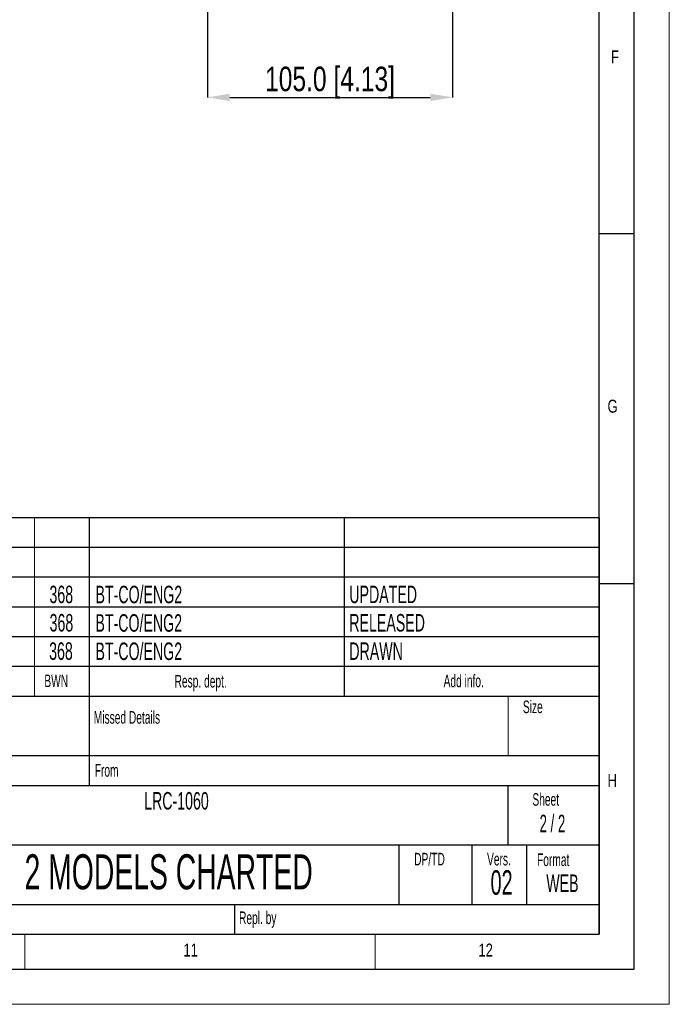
# Model space of a CAD drawing. Header units: millimetres. Extents: x 0 to 1262, y 0 to 420.
# Tile 70 of 100: x 1169 to 1262, y 0 to 141. Entities that reach past the tile are written whole.
import ezdxf

# ---------------------------------------------------------------- set-up
doc = ezdxf.new("R2010")
doc.units = ezdxf.units.MM
doc.header["$PDSIZE"] = -1
doc.layers.add('FORMAT', color=7, linetype='Continuous')
doc.layers.add('SLD-0', color=7, linetype='Continuous')
doc.styles.add('SLDTEXTSTYLE0', font='TXT', dxfattribs={"width": 0.75})
doc.styles.add('SLDTEXTSTYLE1', font='TXT', dxfattribs={"width": 0.605})
doc.styles.add('SLDTEXTSTYLE2', font='TXT', dxfattribs={"width": 0.563})
doc.dimstyles.new('SLDDIMSTYLE3', dxfattribs={"dimtxt": 3.5, "dimasz": 3.2, "dimexe": 0, "dimexo": 0.0625, "dimgap": 0.875, "dimtad": 1, "dimdec": 1, "dimlfac": 3, "dimrnd": 1e-09, "dimzin": 4, "dimdsep": 46, "dimtxsty": 'SLDTEXTSTYLE0', "dimsah": 1, "dimcen": 0.09, "dimadec": 0, "dimazin": 1, "dimtfac": 1, "dimtdec": 1, "dimtofl": 0, "dimtmove": 0, "dimatfit": 3, "dimfxl": 1, "dimfrac": 2, "dimtolj": 1, "dimtzin": 12, "dimarcsym": 0})

# ---------------------------------------------------------------- blocks, each defined once
blk = doc.blocks.new('*D109')
at = {"layer": 'Defpoints', "color": 0, "transparency": 16777216}
for p in [(1195.82, 148.92), (1230.82, 148.92), (1230.82, 129.47)]:
    blk.add_point(p, dxfattribs=at)
at = {"layer": 'SLD-0', "color": 0, "lineweight": -2, "transparency": 16777216}
for p, q in [((1195.82, 148.86), (1195.82, 129.47)), ((1230.82, 148.86), (1230.82, 129.47)), ((1199.02, 129.47), (1227.62, 129.47))]:
    blk.add_line(p, q, dxfattribs=at)
at = {"layer": 'SLD-0', "color": 0, "transparency": 16777216}
for points in [[(1199.02, 130), (1199.02, 128.94), (1195.82, 129.47)], [(1227.62, 130), (1227.62, 128.94), (1230.82, 129.47)]]:
    blk.add_solid(points, dxfattribs=at)
at = {"layer": 'SLD-0', "color": 0, "transparency": 16777216, "insert": (1213.32, 133.85), "char_height": 3.5, "attachment_point": 2, "style": 'SLDTEXTSTYLE0'}
blk.add_mtext('\\A1;105.0 [4.13]', dxfattribs=at)

msp = doc.modelspace()

# ---------------------------------------------------------------- linework, layer by layer
at = {"color": 7, "linetype": 'Continuous', "lineweight": 18}
for p, q in [((1261.745354, 0.000053), (1261.745354, 420.000053)), ((1169.745354, 10.000053), (1169.745354, 5.000053)), ((1219.745354, 10.000053), (1219.745354, 5.000053)), ((667.745354, 0.000053), (1261.745354, 0.000053))]:
    msp.add_line(p, q, dxfattribs=at)
at = {"layer": 'FORMAT'}
for p, q in [((1256.745354, 5.000053), (1256.745354, 415.000053)), ((1251.745354, 10.000053), (1251.745354, 410.000053)), ((1256.745313, 110), (1251.745313, 110)), ((1067.145354, 69.500053), (1251.745354, 69.500053)), ((1067.145354, 69.500053), (1251.745354, 69.500053)), ((1067.145354, 69.500053), (1251.745354, 69.500053)), ((1178.945354, 69.500053), (1178.945354, 44.000053)), ((1215.345354, 69.500053), (1215.345354, 44.000053)), ((1251.745354, 10.000053), (1251.745354, 69.500053)), ((1251.745354, 69.500053), (1251.745354, 10.000053)), ((1067.145354, 65.250053), (1251.745354, 65.250053)), ((1067.145354, 65.250053), (1251.745354, 65.250053)), ((1178.945354, 65.250053), (1178.945354, 44.000053)), ((1067.145354, 61.000053), (1251.745354, 61.000053)), ((1256.745313, 60), (1251.745313, 60)), ((1067.145354, 56.750053), (1251.745354, 56.750053)), ((1067.145354, 52.500053), (1251.745354, 52.500053)), ((1067.145354, 48.250053), (1251.745354, 48.250053)), ((1067.145354, 44.000053), (1251.745354, 44.000053)), ((1178.945354, 44.000053), (1178.945354, 31.250053)), ((1067.145354, 35.500053), (1251.745354, 35.500053)), ((1145.145354, 31.250053), (1251.745354, 31.250053)), ((1238.745354, 22.750053), (1238.745354, 31.250053)), ((1145.145354, 22.750053), (1251.745354, 22.750053)), ((1223.145354, 22.750053), (1223.145354, 14.250053)), ((1233.545354, 22.750053), (1233.545354, 14.250053)), ((1241.345354, 22.750053), (1241.345354, 14.250053)), ((1145.145354, 14.250053), (1251.745354, 14.250053)), ((1199.745354, 10.000053), (1199.745354, 14.250053)), ((687.745354, 10.000053), (1251.745354, 10.000053)), ((1067.145354, 10.000053), (1251.745354, 10.000053)), ((682.745354, 5.000053), (1256.745354, 5.000053))]:
    msp.add_line(p, q, dxfattribs=at)
at = {"layer": 'FORMAT', "lineweight": 18}
for p, q in [((1171.145354, 69.500053), (1171.145354, 44.000053)), ((1238.745354, 35.500053), (1238.745354, 44.000053))]:
    msp.add_line(p, q, dxfattribs=at)
at = {"layer": 'SLD-0'}
msp.add_line((1067.145354, 10.000053), (1251.745354, 10.000053), dxfattribs=at)

# ---------------------------------------------------------------- texts
at = {"layer": 'FORMAT'}
for s, insert, char_height, attachment_point, style in [('F', (1253.411994, 136.168016), 1.852083, 1, 'SLDTEXTSTYLE0'), ('G', (1252.930538, 86.305211), 1.852083, 1, 'SLDTEXTSTYLE0'), ('368', (1174.962837, 59.762506), 2.5, 2, 'SLDTEXTSTYLE1'), ('BT-CO/ENG2', (1179.851856, 59.75062), 2.5, 1, 'SLDTEXTSTYLE1'), ('UPDATED', (1216.075607, 59.765206), 2.5, 1, 'SLDTEXTSTYLE1'), ('368', (1174.982434, 55.718471), 2.5, 2, 'SLDTEXTSTYLE1'), ('BT-CO/ENG2', (1179.839236, 55.688768), 2.5, 1, 'SLDTEXTSTYLE1'), ('RELEASED', (1216.075607, 55.711977), 2.5, 1, 'SLDTEXTSTYLE1'), ('368', (1174.918043, 51.671106), 2.5, 2, 'SLDTEXTSTYLE1'), ('BT-CO/ENG2', (1179.846123, 51.647863), 2.5, 1, 'SLDTEXTSTYLE1'), ('DRAWN', (1216.075607, 51.658748), 2.5, 1, 'SLDTEXTSTYLE1'), ('BWN', (1172.544709, 47.072858), 1.8, 1, 'SLDTEXTSTYLE1'), ('Resp. dept.', (1191.133717, 47.024586), 1.8, 1, 'SLDTEXTSTYLE1'), ('Add info.', (1229.530919, 47.067414), 1.8, 1, 'SLDTEXTSTYLE1'), ('Size', (1240.846531, 43.364345), 1.8, 1, 'SLDTEXTSTYLE1'), ('Missed Details', (1179.599493, 41.856597), 1.8, 1, 'SLDTEXTSTYLE1'), ('From', (1179.736429, 34.295022), 1.8, 1, 'SLDTEXTSTYLE1'), ('H', (1252.930538, 32.862853), 1.852083, 1, 'SLDTEXTSTYLE0'), ('LRC-1060', (1191.402212, 30.300504), 2.5, 2, 'SLDTEXTSTYLE1'), ('Sheet', (1242.203309, 30.149789), 1.8, 1, 'SLDTEXTSTYLE1'), ('2 / 2', (1245.064405, 27.064629), 2.5, 2, 'SLDTEXTSTYLE2'), ('2 MODELS CHARTED', (1190.289517, 21.416258), 5, 2, 'SLDTEXTSTYLE1'), ('DP/TD', (1225.330863, 21.625615), 1.8, 1, 'SLDTEXTSTYLE1'), ('Vers.', (1235.730863, 21.625615), 1.8, 1, 'SLDTEXTSTYLE1'), ('Format', (1242.864476, 21.532289), 1.8, 1, 'SLDTEXTSTYLE1'), ('02', (1237.804652, 19.136187), 3.5, 2, 'SLDTEXTSTYLE1'), ('WEB', (1246.491938, 18.533567), 2.5, 2, 'SLDTEXTSTYLE1'), ('Repl. by', (1200.334546, 13.253409), 1.8, 1, 'SLDTEXTSTYLE1'), ('11', (1192.398095, 8.668016), 1.8520833, 1, 'SLDTEXTSTYLE0'), ('12', (1234.501261, 8.668016), 1.8520833, 1, 'SLDTEXTSTYLE0')]:
    msp.add_mtext(s, dxfattribs=dict(at, insert=insert, char_height=char_height, attachment_point=attachment_point, style=style))

# ---------------------------------------------------------------- dimensions: what is measured, and where the dimension line sits
at = {"layer": 'SLD-0', "color": 7}
dim = msp.add_linear_dim(base=(1230.816882, 129.47103), p1=(1195.816882, 148.923652), p2=(1230.816882, 148.923652), dimstyle='SLDDIMSTYLE3', dxfattribs=at)
dim.commit()
dim.dimension.update_dxf_attribs({"geometry": '*D109', "text_midpoint": (1213.316882, 129.47103), "dimtype": 160})

doc.saveas('drawing.dxf')
